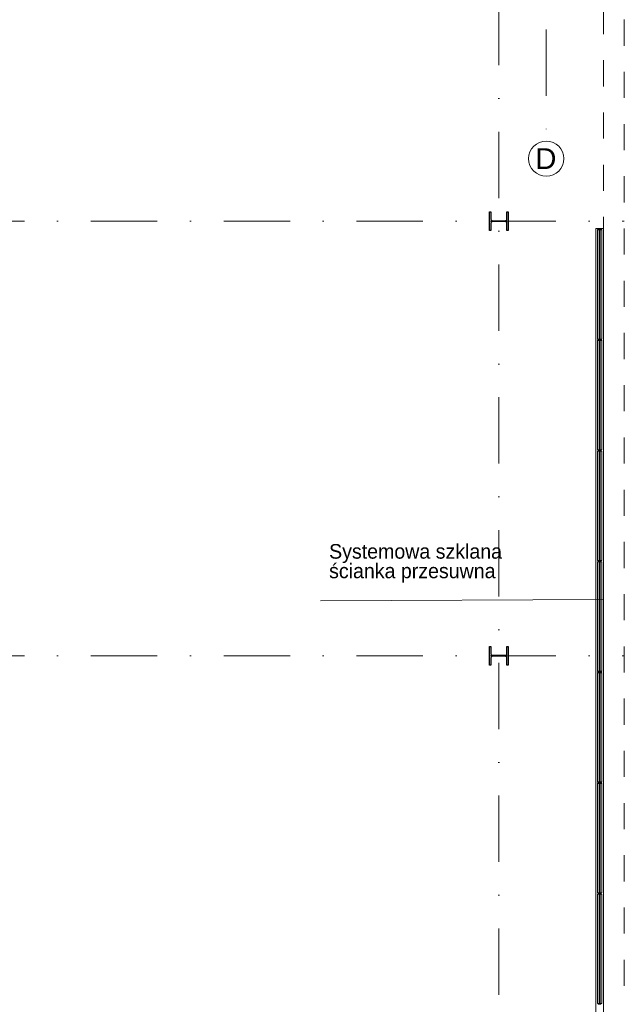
# Model space of a CAD drawing. Header units: metres. Extents: x 10441 to 19716, y -6570 to 1447.
# Tile 17 of 57: x 16577 to 17156, y -5407 to -4465. Entities that reach past the tile are written whole.
import ezdxf
from ezdxf.enums import TextEntityAlignment as Align

# ---------------------------------------------------------------- set-up
doc = ezdxf.new("R2010")
doc.units = ezdxf.units.M
doc.header["$MEASUREMENT"] = 0
for name, pattern in [('8', [0.5, 0.25, -0.25]), ('CONTINOUS', [0]), ('DASHDOT', [25.4, 12.7, -6.35, 0, -6.35])]:
    doc.linetypes.add(name, pattern=pattern)
for name, color, linetype, lineweight in [('#elektryczne', 8, 'Continuous', 20), ('_K_stal', 8, 'Continuous', 25), ('A_B.CIENKIE', 8, 'Continuous', 9), ('A_OPISY', 8, 'Continuous', 18), ('A_OSIE', 8, 'Continuous', 13), ('A_OZACZENIE DRZWI', 8, 'Continuous', 13), ('A_OZNACZENIA OKIEN', 8, 'Continuous', 13), ('A_STOLARKA', 8, 'Continuous', 5)]:
    doc.layers.add(name, color=color, linetype=linetype, lineweight=lineweight)
doc.styles.add('ARIAL', font='arial.ttf')
doc.styles.add('m1_romans', font='romans.shx', dxfattribs={"width": 0.8})
doc.styles.add('opisy okien', font='txt', dxfattribs={"height": 15})

# ---------------------------------------------------------------- blocks, each defined once
blk = doc.blocks.new('podkład')
at = {"layer": '_K_stal', "color": 8}
for points in [[(12861.09, -2403.7), (12862.49, -2403.7), (12862.49, -2421.7), (12861.09, -2421.7), (12861.09, -2414.62, 0.414214), (12859.59, -2413.12), (12847.39, -2413.12, 0.414214), (12845.89, -2414.62), (12845.89, -2421.7), (12844.49, -2421.7), (12844.49, -2403.7), (12845.89, -2403.7), (12845.89, -2410.77, 0.414214), (12847.39, -2412.27), (12859.59, -2412.27, 0.414214), (12861.09, -2410.77)], [(12861.09, -2819.7), (12862.49, -2819.7), (12862.49, -2837.7), (12861.09, -2837.7), (12861.09, -2830.62, 0.414214), (12859.59, -2829.12), (12847.39, -2829.12, 0.414214), (12845.89, -2830.62), (12845.89, -2837.7), (12844.49, -2837.7), (12844.49, -2819.7), (12845.89, -2819.7), (12845.89, -2826.77, 0.414214), (12847.39, -2828.27), (12859.59, -2828.27, 0.414214), (12861.09, -2826.77)]]:
    blk.add_lwpolyline(points, format="xyb", close=True, dxfattribs=at)
at = {"layer": 'A_B.CIENKIE', "color": 8, "linetype": '8', "ltscale": 100}
for p, q in [((12953.49, -3333.65), (12953.49, -2008.7)), ((12973.49, -3344.7), (12973.49, -2008.7))]:
    blk.add_line(p, q, dxfattribs=at)
at = {"layer": 'A_OPISY', "color": 8, "linetype": 'CONTINOUS', "ltscale": 0.1}
blk.add_lwpolyline([(12953.49, -2776.23), (12953.49, -2774.98), (12682.99, -2776.23)], dxfattribs=at)
at = {"layer": 'A_OSIE', "color": 8, "linetype": 'DASHDOT', "ltscale": 5}
for p, q in [((12898.8, -449.79), (12898.8, -2335.96)), ((12853.49, -3407.36), (12853.49, -2044.7)), ((11573.49, -2412.72), (12973.49, -2412.72)), ((11573.49, -2828.69), (12973.49, -2828.69))]:
    blk.add_line(p, q, dxfattribs=at)
at = {"layer": 'A_OSIE', "color": 8, "linetype": 'Continuous', "ltscale": 5}
blk.add_circle((12898.8, -2352.81), 16.85, dxfattribs=at)
at = {"layer": 'A_STOLARKA', "color": 8}
for p, q in [((12946.28, -2419.7), (12946.28, -3268.44)), ((12946.28, -2419.7), (12953.48, -2419.7)), ((12949.08, -2420.44), (12947.88, -2420.74)), ((12949.08, -2420.44), (12947.88, -2420.74)), ((12951.88, -2420.89), (12947.88, -2420.89)), ((12951.88, -2420.89), (12947.88, -2420.89)), ((12947.92, -2525.49), (12947.92, -2420.89)), ((12948.63, -2420.55), (12948.63, -2420.36)), ((12948.63, -2420.55), (12948.63, -2420.36)), ((12948.63, -2420.44), (12949.08, -2420.44)), ((12948.63, -2420.44), (12949.08, -2420.44)), ((12949.13, -2420.23), (12948.67, -2420.31)), ((12949.13, -2420.23), (12948.67, -2420.31)), ((12949.13, -2420.44), (12949.08, -2420.44)), ((12950.68, -2420.44), (12949.08, -2420.44)), ((12949.13, -2420.44), (12949.08, -2420.44)), ((12950.68, -2420.44), (12949.08, -2420.44)), ((12949.13, -2420.44), (12949.13, -2420.24)), ((12949.13, -2420.44), (12949.13, -2420.24)), ((12950.58, -2420.19), (12949.18, -2420.19)), ((12950.58, -2420.19), (12949.18, -2420.19)), ((12949.48, -2420.44), (12949.38, -2420.54)), ((12949.38, -2420.54), (12949.38, -2525.84)), ((12950.28, -2420.44), (12949.48, -2420.44)), ((12949.88, -2525.94), (12949.88, -2420.44)), ((12950.38, -2420.54), (12950.28, -2420.44)), ((12950.38, -2525.84), (12950.38, -2420.54)), ((12951.09, -2420.31), (12950.63, -2420.23)), ((12951.09, -2420.31), (12950.63, -2420.23)), ((12950.63, -2420.44), (12950.63, -2420.24)), ((12950.63, -2420.44), (12950.63, -2420.24)), ((12950.68, -2420.44), (12950.63, -2420.44)), ((12950.68, -2420.44), (12950.63, -2420.44)), ((12950.68, -2420.44), (12951.13, -2420.44)), ((12951.88, -2420.74), (12950.68, -2420.44)), ((12950.68, -2420.44), (12951.13, -2420.44)), ((12951.88, -2420.74), (12950.68, -2420.44)), ((12951.13, -2420.36), (12951.13, -2420.55)), ((12951.13, -2420.36), (12951.13, -2420.55)), ((12951.85, -2420.89), (12951.85, -2525.49)), ((12953.48, -2419.7), (12953.48, -3268.44)), ((12951.88, -2525.49), (12947.88, -2525.49)), ((12949.08, -2525.94), (12947.88, -2525.64)), ((12948.63, -2525.83), (12948.63, -2526.01)), ((12949.38, -2525.84), (12949.48, -2525.94)), ((12950.28, -2525.94), (12950.38, -2525.84)), ((12951.88, -2525.64), (12950.68, -2525.94)), ((12951.13, -2526.01), (12951.13, -2525.83)), ((12949.08, -2526.44), (12947.88, -2526.74)), ((12951.88, -2526.89), (12947.88, -2526.89)), ((12947.92, -2631.49), (12947.92, -2526.89)), ((12948.63, -2525.94), (12949.08, -2525.94)), ((12948.63, -2526.55), (12948.63, -2526.36)), ((12948.63, -2526.44), (12949.08, -2526.44)), ((12949.13, -2526.14), (12948.67, -2526.06)), ((12949.13, -2526.23), (12948.67, -2526.31)), ((12949.13, -2525.94), (12949.08, -2525.94)), ((12950.68, -2525.94), (12949.08, -2525.94)), ((12949.13, -2526.44), (12949.08, -2526.44)), ((12950.68, -2526.44), (12949.08, -2526.44)), ((12949.13, -2525.94), (12949.13, -2526.14)), ((12949.13, -2526.44), (12949.13, -2526.24)), ((12950.58, -2526.19), (12949.18, -2526.19)), ((12950.58, -2526.19), (12949.18, -2526.19)), ((12949.48, -2526.44), (12949.38, -2526.54)), ((12949.38, -2526.54), (12949.38, -2631.84)), ((12949.48, -2525.94), (12950.28, -2525.94)), ((12950.28, -2526.44), (12949.48, -2526.44)), ((12949.88, -2631.94), (12949.88, -2526.44)), ((12950.38, -2526.54), (12950.28, -2526.44)), ((12950.38, -2631.84), (12950.38, -2526.54)), ((12950.68, -2525.94), (12950.63, -2525.94)), ((12950.63, -2525.94), (12950.63, -2526.14)), ((12951.09, -2526.06), (12950.63, -2526.14)), ((12951.09, -2526.31), (12950.63, -2526.23)), ((12950.63, -2526.44), (12950.63, -2526.24)), ((12950.68, -2526.44), (12950.63, -2526.44)), ((12950.68, -2525.94), (12951.13, -2525.94)), ((12950.68, -2526.44), (12951.13, -2526.44)), ((12951.88, -2526.74), (12950.68, -2526.44)), ((12951.13, -2526.36), (12951.13, -2526.55)), ((12951.85, -2526.89), (12951.85, -2631.49)), ((12951.88, -2631.49), (12947.88, -2631.49)), ((12949.08, -2631.94), (12947.88, -2631.64)), ((12949.08, -2632.44), (12947.88, -2632.74)), ((12951.88, -2632.89), (12947.88, -2632.89)), ((12947.92, -2737.49), (12947.92, -2632.89)), ((12948.63, -2631.83), (12948.63, -2632.01)), ((12948.63, -2631.94), (12949.08, -2631.94)), ((12948.63, -2632.55), (12948.63, -2632.36)), ((12948.63, -2632.44), (12949.08, -2632.44)), ((12949.13, -2632.14), (12948.67, -2632.06)), ((12949.13, -2632.23), (12948.67, -2632.31)), ((12949.13, -2631.94), (12949.08, -2631.94)), ((12950.68, -2631.94), (12949.08, -2631.94)), ((12949.13, -2632.44), (12949.08, -2632.44)), ((12950.68, -2632.44), (12949.08, -2632.44)), ((12949.13, -2631.94), (12949.13, -2632.14)), ((12949.13, -2632.44), (12949.13, -2632.24)), ((12950.58, -2632.19), (12949.18, -2632.19)), ((12950.58, -2632.19), (12949.18, -2632.19)), ((12949.38, -2631.84), (12949.48, -2631.94)), ((12949.48, -2632.44), (12949.38, -2632.54)), ((12949.38, -2632.54), (12949.38, -2737.84)), ((12949.48, -2631.94), (12950.28, -2631.94)), ((12950.28, -2632.44), (12949.48, -2632.44)), ((12949.88, -2737.94), (12949.88, -2632.44)), ((12950.28, -2631.94), (12950.38, -2631.84)), ((12950.38, -2632.54), (12950.28, -2632.44)), ((12950.38, -2737.84), (12950.38, -2632.54)), ((12950.68, -2631.94), (12950.63, -2631.94)), ((12950.63, -2631.94), (12950.63, -2632.14)), ((12951.09, -2632.06), (12950.63, -2632.14)), ((12951.09, -2632.31), (12950.63, -2632.23)), ((12950.63, -2632.44), (12950.63, -2632.24)), ((12950.68, -2632.44), (12950.63, -2632.44)), ((12951.88, -2631.64), (12950.68, -2631.94)), ((12950.68, -2631.94), (12951.13, -2631.94)), ((12950.68, -2632.44), (12951.13, -2632.44)), ((12951.88, -2632.74), (12950.68, -2632.44)), ((12951.13, -2632.01), (12951.13, -2631.83)), ((12951.13, -2632.36), (12951.13, -2632.55)), ((12951.85, -2632.89), (12951.85, -2737.49)), ((12951.88, -2737.49), (12947.88, -2737.49)), ((12949.08, -2737.94), (12947.88, -2737.64)), ((12949.08, -2738.44), (12947.88, -2738.74)), ((12951.88, -2738.89), (12947.88, -2738.89)), ((12947.92, -2843.49), (12947.92, -2738.89)), ((12948.63, -2737.83), (12948.63, -2738.01)), ((12948.63, -2737.94), (12949.08, -2737.94)), ((12948.63, -2738.55), (12948.63, -2738.36)), ((12948.63, -2738.44), (12949.08, -2738.44)), ((12949.13, -2738.15), (12948.67, -2738.06)), ((12949.13, -2738.23), (12948.67, -2738.32)), ((12949.13, -2737.94), (12949.08, -2737.94)), ((12950.68, -2737.94), (12949.08, -2737.94)), ((12949.13, -2738.44), (12949.08, -2738.44)), ((12950.68, -2738.44), (12949.08, -2738.44)), ((12949.13, -2737.94), (12949.13, -2738.14)), ((12949.13, -2738.44), (12949.13, -2738.24)), ((12950.58, -2738.19), (12949.18, -2738.19)), ((12950.58, -2738.19), (12949.18, -2738.19)), ((12949.38, -2737.84), (12949.48, -2737.94)), ((12949.48, -2738.44), (12949.38, -2738.54)), ((12949.38, -2738.54), (12949.38, -2843.84)), ((12949.48, -2737.94), (12950.28, -2737.94)), ((12950.28, -2738.44), (12949.48, -2738.44)), ((12949.88, -2843.94), (12949.88, -2738.44)), ((12950.28, -2737.94), (12950.38, -2737.84)), ((12950.38, -2738.54), (12950.28, -2738.44)), ((12950.38, -2843.84), (12950.38, -2738.54)), ((12950.68, -2737.94), (12950.63, -2737.94)), ((12950.63, -2737.94), (12950.63, -2738.14)), ((12951.09, -2738.06), (12950.63, -2738.14)), ((12951.09, -2738.32), (12950.63, -2738.23)), ((12950.63, -2738.44), (12950.63, -2738.24)), ((12950.68, -2738.44), (12950.63, -2738.44)), ((12951.88, -2737.64), (12950.68, -2737.94)), ((12950.68, -2737.94), (12951.13, -2737.94)), ((12950.68, -2738.44), (12951.13, -2738.44)), ((12951.88, -2738.74), (12950.68, -2738.44)), ((12951.13, -2738.01), (12951.13, -2737.83)), ((12951.13, -2738.36), (12951.13, -2738.55)), ((12951.85, -2738.89), (12951.85, -2843.49)), ((12951.88, -2843.49), (12947.88, -2843.49)), ((12949.08, -2843.94), (12947.88, -2843.64)), ((12949.08, -2844.44), (12947.88, -2844.74)), ((12951.88, -2844.89), (12947.88, -2844.89)), ((12947.92, -2949.49), (12947.92, -2844.89)), ((12948.63, -2843.83), (12948.63, -2844.01)), ((12948.63, -2843.94), (12949.08, -2843.94)), ((12948.63, -2844.55), (12948.63, -2844.36)), ((12948.63, -2844.44), (12949.08, -2844.44)), ((12949.13, -2844.15), (12948.67, -2844.06)), ((12949.13, -2844.23), (12948.67, -2844.32)), ((12949.13, -2843.94), (12949.08, -2843.94)), ((12950.68, -2843.94), (12949.08, -2843.94)), ((12949.13, -2844.44), (12949.08, -2844.44)), ((12950.68, -2844.44), (12949.08, -2844.44)), ((12949.13, -2843.94), (12949.13, -2844.14)), ((12949.13, -2844.44), (12949.13, -2844.24)), ((12950.58, -2844.19), (12949.18, -2844.19)), ((12950.58, -2844.19), (12949.18, -2844.19)), ((12949.38, -2843.84), (12949.48, -2843.94)), ((12949.48, -2844.44), (12949.38, -2844.54)), ((12949.38, -2844.54), (12949.38, -2949.84)), ((12949.48, -2843.94), (12950.28, -2843.94)), ((12950.28, -2844.44), (12949.48, -2844.44)), ((12949.88, -2949.94), (12949.88, -2844.44)), ((12950.28, -2843.94), (12950.38, -2843.84)), ((12950.38, -2844.54), (12950.28, -2844.44)), ((12950.38, -2949.84), (12950.38, -2844.54)), ((12950.68, -2843.94), (12950.63, -2843.94)), ((12950.63, -2843.94), (12950.63, -2844.14)), ((12951.09, -2844.06), (12950.63, -2844.14)), ((12951.09, -2844.32), (12950.63, -2844.24)), ((12950.63, -2844.44), (12950.63, -2844.24)), ((12950.68, -2844.44), (12950.63, -2844.44)), ((12951.88, -2843.64), (12950.68, -2843.94)), ((12950.68, -2843.94), (12951.13, -2843.94)), ((12950.68, -2844.44), (12951.13, -2844.44)), ((12951.88, -2844.74), (12950.68, -2844.44)), ((12951.13, -2844.01), (12951.13, -2843.83)), ((12951.13, -2844.36), (12951.13, -2844.55)), ((12951.85, -2844.89), (12951.85, -2949.49)), ((12951.88, -2949.49), (12947.88, -2949.49)), ((12949.08, -2949.94), (12947.88, -2949.64)), ((12948.63, -2949.83), (12948.63, -2950.02)), ((12948.63, -2949.94), (12949.08, -2949.94)), ((12949.13, -2949.94), (12949.08, -2949.94)), ((12950.68, -2949.94), (12949.08, -2949.94)), ((12949.13, -2949.94), (12949.13, -2950.14)), ((12949.38, -2949.84), (12949.48, -2949.94)), ((12949.48, -2949.94), (12950.28, -2949.94)), ((12950.28, -2949.94), (12950.38, -2949.84)), ((12950.68, -2949.94), (12950.63, -2949.94)), ((12950.63, -2949.94), (12950.63, -2950.14)), ((12951.88, -2949.64), (12950.68, -2949.94)), ((12950.68, -2949.94), (12951.13, -2949.94)), ((12951.13, -2950.02), (12951.13, -2949.83)), ((12949.08, -2950.44), (12947.88, -2950.74)), ((12951.88, -2950.89), (12947.88, -2950.89)), ((12947.92, -3055.49), (12947.92, -2950.89)), ((12948.63, -2950.55), (12948.63, -2950.37)), ((12948.63, -2950.44), (12949.08, -2950.44)), ((12949.13, -2950.15), (12948.67, -2950.06)), ((12949.13, -2950.23), (12948.67, -2950.32)), ((12949.13, -2950.44), (12949.08, -2950.44)), ((12950.68, -2950.44), (12949.08, -2950.44)), ((12949.13, -2950.44), (12949.13, -2950.24)), ((12950.58, -2950.19), (12949.18, -2950.19)), ((12950.58, -2950.19), (12949.18, -2950.19)), ((12949.48, -2950.44), (12949.38, -2950.54)), ((12949.38, -2950.54), (12949.38, -3055.84)), ((12950.28, -2950.44), (12949.48, -2950.44)), ((12949.88, -3055.94), (12949.88, -2950.44)), ((12950.38, -2950.54), (12950.28, -2950.44)), ((12950.38, -3055.84), (12950.38, -2950.54)), ((12951.09, -2950.06), (12950.63, -2950.15)), ((12951.09, -2950.32), (12950.63, -2950.24)), ((12950.63, -2950.44), (12950.63, -2950.24)), ((12950.68, -2950.44), (12950.63, -2950.44)), ((12950.68, -2950.44), (12951.13, -2950.44)), ((12951.88, -2950.74), (12950.68, -2950.44)), ((12951.13, -2950.37), (12951.13, -2950.55)), ((12951.85, -2950.89), (12951.85, -3055.49)), ((12951.88, -3055.49), (12947.88, -3055.49)), ((12951.88, -3055.49), (12947.88, -3055.49)), ((12949.08, -3055.94), (12947.88, -3055.64)), ((12949.08, -3055.94), (12947.88, -3055.64)), ((12949.08, -3056.44), (12947.88, -3056.74)), ((12949.08, -3056.44), (12947.88, -3056.74)), ((12951.88, -3056.89), (12947.88, -3056.89)), ((12951.88, -3056.89), (12947.88, -3056.89)), ((12947.92, -3161.49), (12947.92, -3056.89)), ((12948.63, -3055.83), (12948.63, -3056.02)), ((12948.63, -3055.83), (12948.63, -3056.02)), ((12948.63, -3055.94), (12949.08, -3055.94)), ((12948.63, -3055.95), (12949.08, -3055.95)), ((12948.63, -3056.55), (12948.63, -3056.37)), ((12948.63, -3056.55), (12948.63, -3056.37)), ((12948.63, -3056.44), (12949.08, -3056.44)), ((12948.63, -3056.44), (12949.08, -3056.44)), ((12949.13, -3056.15), (12948.67, -3056.07)), ((12949.13, -3056.15), (12948.67, -3056.07)), ((12949.13, -3056.24), (12948.67, -3056.32)), ((12949.13, -3056.24), (12948.67, -3056.32)), ((12950.68, -3055.94), (12949.08, -3055.94)), ((12949.13, -3055.94), (12949.08, -3055.94)), ((12950.68, -3055.94), (12949.08, -3055.94)), ((12949.13, -3055.95), (12949.08, -3055.95)), ((12949.13, -3056.44), (12949.08, -3056.44)), ((12950.68, -3056.44), (12949.08, -3056.44)), ((12949.13, -3056.44), (12949.08, -3056.44)), ((12950.68, -3056.44), (12949.08, -3056.44)), ((12949.13, -3055.94), (12949.13, -3056.14)), ((12949.13, -3055.94), (12949.13, -3056.14)), ((12949.13, -3056.44), (12949.13, -3056.24)), ((12949.13, -3056.44), (12949.13, -3056.24)), ((12950.58, -3056.19), (12949.18, -3056.19)), ((12950.58, -3056.19), (12949.18, -3056.19)), ((12950.58, -3056.19), (12949.18, -3056.19)), ((12950.58, -3056.19), (12949.18, -3056.19)), ((12949.38, -3055.84), (12949.48, -3055.94)), ((12949.38, -3056.54), (12949.48, -3056.44)), ((12949.38, -3161.84), (12949.38, -3056.54)), ((12949.48, -3055.94), (12950.28, -3055.94)), ((12949.48, -3056.44), (12950.28, -3056.44)), ((12949.88, -3161.94), (12949.88, -3056.44)), ((12950.28, -3055.94), (12950.38, -3055.84)), ((12950.28, -3056.44), (12950.38, -3056.54)), ((12950.38, -3056.54), (12950.38, -3161.84)), ((12950.63, -3055.94), (12950.63, -3056.14)), ((12950.68, -3055.94), (12950.63, -3055.94)), ((12950.63, -3055.94), (12950.63, -3056.14)), ((12950.68, -3055.95), (12950.63, -3055.95)), ((12951.09, -3056.07), (12950.63, -3056.15)), ((12951.09, -3056.07), (12950.63, -3056.15)), ((12951.09, -3056.32), (12950.63, -3056.24)), ((12950.63, -3056.44), (12950.63, -3056.24)), ((12951.09, -3056.32), (12950.63, -3056.24)), ((12950.63, -3056.44), (12950.63, -3056.24)), ((12950.68, -3056.44), (12950.63, -3056.44)), ((12950.68, -3056.44), (12950.63, -3056.44)), ((12951.88, -3055.64), (12950.68, -3055.94)), ((12951.88, -3055.64), (12950.68, -3055.94)), ((12950.68, -3055.94), (12951.13, -3055.94)), ((12950.68, -3055.95), (12951.13, -3055.95)), ((12950.68, -3056.44), (12951.13, -3056.44)), ((12951.88, -3056.74), (12950.68, -3056.44)), ((12950.68, -3056.44), (12951.13, -3056.44)), ((12951.88, -3056.74), (12950.68, -3056.44)), ((12951.13, -3056.02), (12951.13, -3055.83)), ((12951.13, -3056.02), (12951.13, -3055.83)), ((12951.13, -3056.37), (12951.13, -3056.55)), ((12951.13, -3056.37), (12951.13, -3056.55)), ((12951.85, -3056.89), (12951.85, -3161.49)), ((12951.88, -3161.49), (12947.88, -3161.49)), ((12949.08, -3161.94), (12947.88, -3161.64)), ((12948.63, -3161.83), (12948.63, -3162.02)), ((12948.63, -3161.95), (12949.08, -3161.95)), ((12949.13, -3162.15), (12948.67, -3162.07)), ((12949.13, -3162.24), (12948.67, -3162.32)), ((12950.68, -3161.94), (12949.08, -3161.94)), ((12949.13, -3161.95), (12949.08, -3161.95)), ((12949.13, -3161.94), (12949.13, -3162.14)), ((12949.13, -3162.44), (12949.13, -3162.24)), ((12950.58, -3162.19), (12949.18, -3162.19)), ((12950.58, -3162.19), (12949.18, -3162.19)), ((12949.48, -3161.94), (12949.38, -3161.84)), ((12950.28, -3161.94), (12949.48, -3161.94)), ((12950.38, -3161.84), (12950.28, -3161.94)), ((12950.63, -3161.94), (12950.63, -3162.14)), ((12950.68, -3161.95), (12950.63, -3161.95)), ((12951.09, -3162.07), (12950.63, -3162.15)), ((12951.09, -3162.32), (12950.63, -3162.24)), ((12950.63, -3162.44), (12950.63, -3162.24)), ((12951.88, -3161.64), (12950.68, -3161.94)), ((12950.68, -3161.95), (12951.13, -3161.95)), ((12951.13, -3162.02), (12951.13, -3161.83))]:
    blk.add_line(p, q, dxfattribs=at)
at = {"layer": 'A_STOLARKA', "color": 8, "ltscale": 0.1}
for p, q in [((12947.88, -2420.89), (12947.88, -2420.74)), ((12947.88, -2420.89), (12947.88, -2420.74)), ((12951.88, -2420.89), (12951.88, -2420.74)), ((12951.88, -2420.89), (12951.88, -2420.74)), ((12947.88, -2525.49), (12947.88, -2525.64)), ((12951.88, -2525.49), (12951.88, -2525.64)), ((12947.88, -2526.89), (12947.88, -2526.74)), ((12951.88, -2526.89), (12951.88, -2526.74)), ((12947.88, -2631.49), (12947.88, -2631.64)), ((12947.88, -2632.89), (12947.88, -2632.74)), ((12951.88, -2631.49), (12951.88, -2631.64)), ((12951.88, -2632.89), (12951.88, -2632.74)), ((12947.88, -2737.49), (12947.88, -2737.64)), ((12947.88, -2738.89), (12947.88, -2738.74)), ((12951.88, -2737.49), (12951.88, -2737.64)), ((12951.88, -2738.89), (12951.88, -2738.74)), ((12947.88, -2843.49), (12947.88, -2843.64)), ((12947.88, -2844.89), (12947.88, -2844.74)), ((12951.88, -2843.49), (12951.88, -2843.64)), ((12951.88, -2844.89), (12951.88, -2844.74)), ((12947.88, -2949.49), (12947.88, -2949.64)), ((12951.88, -2949.49), (12951.88, -2949.64)), ((12947.88, -2950.89), (12947.88, -2950.74)), ((12951.88, -2950.89), (12951.88, -2950.74)), ((12947.88, -3055.49), (12947.88, -3055.64)), ((12947.88, -3055.49), (12947.88, -3055.64)), ((12947.88, -3056.89), (12947.88, -3056.74)), ((12947.88, -3056.89), (12947.88, -3056.74)), ((12951.88, -3055.49), (12951.88, -3055.64)), ((12951.88, -3055.49), (12951.88, -3055.64)), ((12951.88, -3056.89), (12951.88, -3056.74)), ((12951.88, -3056.89), (12951.88, -3056.74)), ((12947.88, -3161.49), (12947.88, -3161.64)), ((12951.88, -3161.49), (12951.88, -3161.64))]:
    blk.add_line(p, q, dxfattribs=at)
at = {"layer": 'A_STOLARKA', "color": 8}
for centre in [(12949.88, -2426.94), (12949.88, -2426.94), (12949.88, -2519.44), (12949.88, -2519.44), (12949.88, -2532.94), (12949.88, -2625.44), (12949.88, -2625.44), (12949.88, -2638.94), (12949.88, -2731.44), (12949.88, -2731.44), (12949.88, -2744.94), (12949.88, -2837.44), (12949.88, -2850.94), (12949.88, -2943.44), (12949.88, -2943.44), (12949.88, -2956.94), (12949.88, -3049.44), (12949.88, -3049.44), (12949.88, -3062.94), (12949.88, -3062.94), (12949.88, -3155.44)]:
    blk.add_circle(centre, 0.5, dxfattribs=at)
for centre, start, end in [((12948.68, -2420.36), 100, 180), ((12948.68, -2420.36), 100, 180), ((12949.18, -2420.24), 90, 180), ((12949.18, -2420.24), 90, 180), ((12950.58, -2420.24), 0, 90), ((12950.58, -2420.24), 0, 90), ((12951.08, -2420.36), 0, 80), ((12951.08, -2420.36), 0, 80), ((12948.68, -2526.01), 180, 260), ((12948.68, -2526.36), 100, 180), ((12949.18, -2526.14), 180, 270), ((12949.18, -2526.24), 90, 180), ((12950.58, -2526.14), 270, 0), ((12950.58, -2526.24), 0, 90), ((12951.08, -2526.01), 280, 0), ((12951.08, -2526.36), 0, 80), ((12948.68, -2632.01), 180, 260), ((12948.68, -2632.36), 100, 180), ((12949.18, -2632.14), 180, 270), ((12949.18, -2632.24), 90, 180), ((12950.58, -2632.14), 270, 0), ((12950.58, -2632.24), 0, 90), ((12951.08, -2632.01), 280, 0), ((12951.08, -2632.36), 0, 80), ((12948.68, -2738.01), 180, 260), ((12948.68, -2738.36), 100, 180), ((12949.18, -2738.14), 180, 270), ((12949.18, -2738.24), 90, 180), ((12950.58, -2738.14), 270, 0), ((12950.58, -2738.24), 0, 90), ((12951.08, -2738.01), 280, 0), ((12951.08, -2738.36), 0, 80), ((12948.68, -2844.01), 180, 260), ((12948.68, -2844.36), 100, 180), ((12949.18, -2844.14), 180, 270), ((12949.18, -2844.24), 90, 180), ((12950.58, -2844.14), 270, 0), ((12950.58, -2844.24), 0, 90), ((12951.08, -2844.01), 280, 0), ((12951.08, -2844.36), 0, 80), ((12948.68, -2950.02), 180, 260), ((12948.68, -2950.37), 100, 180), ((12949.18, -2950.14), 180, 270), ((12949.18, -2950.24), 90, 180), ((12950.58, -2950.14), 270, 0), ((12950.58, -2950.24), 0, 90), ((12951.08, -2950.02), 280, 0), ((12951.08, -2950.37), 0, 80), ((12948.68, -3056.02), 180, 260), ((12948.68, -3056.02), 180, 260), ((12948.68, -3056.37), 100, 180), ((12948.68, -3056.37), 100, 180), ((12949.18, -3056.14), 180, 270), ((12949.18, -3056.14), 180, 270), ((12949.18, -3056.24), 90, 180), ((12949.18, -3056.24), 90, 180), ((12950.58, -3056.14), 270, 0), ((12950.58, -3056.14), 270, 0), ((12950.58, -3056.24), 0, 90), ((12950.58, -3056.24), 0, 90), ((12951.08, -3056.02), 280, 0), ((12951.08, -3056.02), 280, 0), ((12951.08, -3056.37), 0, 80), ((12951.08, -3056.37), 0, 80), ((12948.68, -3162.02), 180, 260), ((12949.18, -3162.14), 180, 270), ((12949.18, -3162.24), 90, 180), ((12950.58, -3162.14), 270, 0), ((12950.58, -3162.24), 0, 90), ((12951.08, -3162.02), 280, 0)]:
    blk.add_arc(centre, 0.05, start, end, dxfattribs=at)
at = {"layer": 'A_OPISY', "color": 8, "linetype": 'Continuous', "lineweight": 18, "style": 'opisy okien'}
for s, p in [('Systemowa szklana', (12691.08, -2735.76)), ('ścianka przesuwna', (12691.08, -2754.43))]:
    blk.add_text(s, height=14, dxfattribs=at).set_placement(p)
at = {"layer": 'A_OSIE', "color": 8, "linetype": 'Continuous', "lineweight": 18, "style": 'ARIAL'}
blk.add_text('D', height=20, dxfattribs=at).set_placement((12888.38, -2362.81))
at = {"layer": 'A_OZACZENIE DRZWI', "color": 8, "ltscale": 0.1, "style": 'm1_romans', "width": 0.8}
for rotation, p in [(98.48606, (12735.07, -773.13)), (359.99999, (12573.8, -1012.7)), (89.99999, (11565.29, -1150.14)), (89.99999, (11872.29, -1150.14)), (89.99999, (12230.03, -1245.64)), (89.99999, (12385.87, -1249.44)), (89.99999, (11565.29, -1370.89)), (89.99999, (11872.29, -1370.89)), (89.99999, (12230.03, -1370.89)), (89.99999, (12389.3, -1370.89)), (89.99999, (11748.79, -1556.15)), (89.99999, (11986.6, -1556.15)), (89.99999, (12389.3, -1556.15)), (359.99999, (12235.05, -1664.2)), (359.99999, (12235.05, -1880.2)), (89.99999, (11745.78, -2001.94))]:
    blk.add_attdef('SZEROKOSC', text='', height=10, rotation=rotation, dxfattribs=at).set_placement(p, align=Align.BOTTOM_CENTER)
for rotation, p in [(98.48606, (12738.56, -773.47)), (359.99999, (12572.95, -1016.09)), (89.99999, (11568.68, -1150.99)), (89.99999, (11875.68, -1150.99)), (89.99999, (12233.42, -1246.49)), (89.99999, (12389.27, -1250.29)), (89.99999, (11568.68, -1371.74)), (89.99999, (11875.68, -1371.74)), (89.99999, (12233.42, -1371.74)), (89.99999, (12392.69, -1371.74)), (89.99999, (11752.19, -1557)), (89.99999, (11990, -1557)), (89.99999, (12392.69, -1557)), (359.99999, (12234.2, -1667.59)), (359.99999, (12234.2, -1883.59)), (89.99999, (11749.18, -2002.79))]:
    blk.add_attdef('WYSOKOSC', text='', height=10, rotation=rotation, dxfattribs=at).set_placement(p, align=Align.TOP_CENTER)
at = {"layer": 'A_OZNACZENIA OKIEN', "color": 8, "ltscale": 0.1, "style": 'm1_romans', "width": 0.8}
for rotation, p in [(278.86761, (13373.71, -593.04)), (278.86761, (12983.87, -650.74)), (278.86761, (12445.73, -730.4)), (278.86761, (12224.15, -763.19)), (0.00001, (14017.48, -900.03)), (278.86761, (11021.54, -941.2)), (278.86761, (10640.69, -997.57)), (0.00001, (14017.48, -1574.7)), (89.99999, (10819.6, -2080.7)), (89.99999, (11204.6, -2080.7)), (89.99999, (11970.6, -2080.7)), (89.99999, (13175.8, -2080.7)), (89.99999, (13539.8, -2080.7))]:
    blk.add_attdef('SZEROKOSC', text='', height=10, rotation=rotation, dxfattribs=at).set_placement(p, align=Align.BOTTOM_CENTER)
for rotation, p in [(278.86761, (13403.28, -587.56)), (278.86761, (13013.44, -645.27)), (278.86761, (12475.3, -724.92)), (278.86761, (12253.72, -757.72)), (0.00001, (14011.09, -903.42)), (278.86761, (11051.11, -935.72)), (278.86761, (10670.26, -992.09)), (0.00001, (14011.09, -1578.09)), (89.99999, (10823, -2081.55)), (89.99999, (11208, -2081.55)), (89.99999, (11974, -2081.55)), (89.99999, (13179.19, -2081.55)), (89.99999, (13543.19, -2081.55))]:
    blk.add_attdef('WYSOKOSC', text='', height=10, rotation=rotation, dxfattribs=at).set_placement(p, align=Align.TOP_CENTER)

msp = doc.modelspace()

# ---------------------------------------------------------------- block references
at = {"layer": '#elektryczne', "color": 8, "linetype": 'Continuous', "lineweight": 18}
msp.add_blockref('podkład', (4182.37, -2244.78), dxfattribs=at)

doc.saveas('drawing.dxf')
